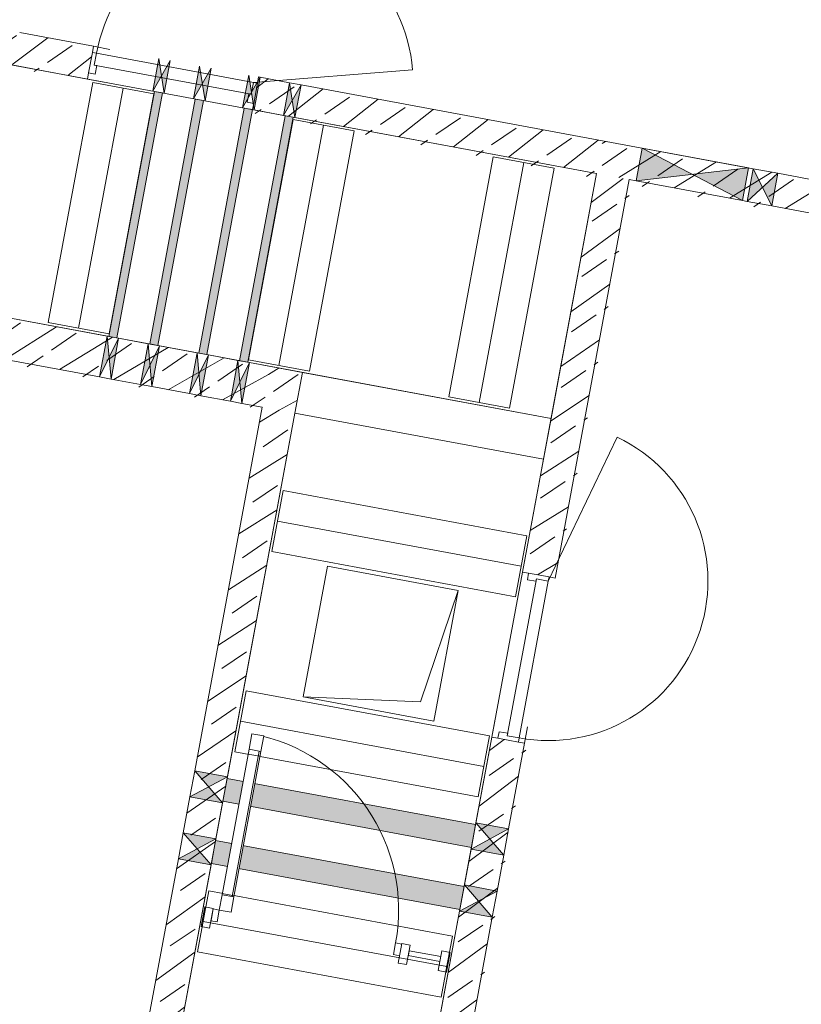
# Model space of a CAD drawing. Header units: metres. Extents: x 0 to 60282398, y -11592309 to 5708004.
# Tile 129 of 136: x 32353393.5 to 32353398.2, y 5707910.79 to 5707916.72. Entities that reach past the tile are written whole.
import ezdxf

# ---------------------------------------------------------------- set-up
doc = ezdxf.new("R2010")
doc.units = ezdxf.units.M
doc.header["$LTSCALE"] = 0.75
doc.set_wipeout_variables(frame=1)
doc.linetypes.add('10417023$0$#9_Achse', pattern=[1.6, 0.00254, -1.59746])
doc.layers.get('0').update_dxf_attribs({"linetype": 'CONTINUOUS'})
for name, color, linetype, lineweight in [('10417023$0$#9_002_GES I Übersicht Erdgeschoss_1_104_Decken.A', 7, 'CONTINUOUS', 25), ('10417023$0$#9_002_GES I Übersicht Erdgeschoss_1_113_Türen.A', 7, 'CONTINUOUS', 25), ('10417023$0$#9_002_GES I Übersicht Erdgeschoss_1_210_Wärmedämmung', 7, 'CONTINUOUS', 25), ('10417023$0$#9_002_GES I Übersicht Erdgeschoss_1_430_Lüftung.US', 7, 'CONTINUOUS', 25), ('10417023$0$#9_002_GES I Übersicht Erdgeschoss_1_Neubau_102_Wand Innen.A', 7, 'CONTINUOUS', 25), ('10417023$0$#9_002_GES I Übersicht Erdgeschoss_1_Neubau_104_Decken.A', 7, 'CONTINUOUS', 25), ('10417023$0$#9_002_GES I Übersicht Erdgeschoss_1_Neubau_105_Unterzug.A', 7, 'CONTINUOUS', 25), ('10417023$0$Keine', 7, 'CONTINUOUS', 13)]:
    doc.layers.add(name, color=color, linetype=linetype, lineweight=lineweight)
pattern_1 = [(44.99999999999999, (0, 0), (-0.1697056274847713, 0.1697056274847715), []), (44.99999999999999, (-0.08485281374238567, 0.08485281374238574), (-0.1697056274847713, 0.1697056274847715), [0.18, -0.05999999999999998])]

# ---------------------------------------------------------------- blocks, each defined once
blk = doc.blocks.new('10417023$0$#9_MKO_LP5_ARC_GES_UP_00_002_P_G_modell (3D)')
at = {"layer": '10417023$0$#9_002_GES I Übersicht Erdgeschoss_1_Neubau_102_Wand Innen.A', "linetype": 'Continuous', "lineweight": 5, "true_color": 0xff0000}
h = blk.add_hatch(dxfattribs=at)
h.set_pattern_fill('#9_BETON__STAHLBETON_0001', color=1, style=0, pattern_type=2)
h.set_pattern_definition(pattern_1)
h.paths.add_polyline_path([(-32353453.36428728, -5707795.280163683), (-32353453.364295, -5707795.480163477), (-32353450.51830325, -5707795.480272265), (-32353450.51829561, -5707795.280272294)])
h = blk.add_hatch(dxfattribs=at)
h.set_pattern_fill('#9_BETON__STAHLBETON_0001', color=1, style=0, pattern_type=2)
h.set_pattern_definition(pattern_1)
h.paths.add_polyline_path([(-32353449.50829556, -5707795.280310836), (-32353449.5083032, -5707795.480310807), (-32353447.40456539, -5707795.480391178), (-32353447.40457774, -5707795.280391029)])
h = blk.add_hatch(dxfattribs=at)
h.set_pattern_fill('#9_BETON__STAHLBETON_0001', color=1, style=0, pattern_type=2)
h.set_pattern_definition(pattern_1)
h.paths.add_polyline_path([(-32353447.40456539, -5707795.480391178), (-32353442.724228, -5707795.479639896), (-32353442.724228, -5707795.279639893), (-32353447.40457762, -5707795.280391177)])
h = blk.add_hatch(dxfattribs=at)
h.set_pattern_fill('#9_BETON__STAHLBETON_0001', color=1, style=0, pattern_type=2)
h.set_pattern_definition(pattern_1)
h.paths.add_polyline_path([(-32353447.20423232, -5707795.480359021), (-32353447.40423247, -5707795.480391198), (-32353447.40423247, -5707797.91955534), (-32353447.20423247, -5707797.91955534)])
h = blk.add_hatch(dxfattribs=at)
h.set_pattern_fill('#9_BETON__STAHLBETON_0001', color=1, style=0, pattern_type=2)
h.set_pattern_definition(pattern_1)
h.paths.add_polyline_path([(-32353449.124228, -5707796.97957689), (-32353452.374228, -5707796.97957689), (-32353452.374228, -5707797.22957689), (-32353449.124228, -5707797.22957689)])
h = blk.add_hatch(dxfattribs=at)
h.set_pattern_fill('#9_BETON__STAHLBETON_0001', color=1, style=0, pattern_type=2)
h.set_pattern_definition(pattern_1)
h.paths.add_polyline_path([(-32353448.924228, -5707796.97957689), (-32353449.124228, -5707797.22957689), (-32353448.924228, -5707797.22957689)])
h = blk.add_hatch(dxfattribs=at)
h.set_pattern_fill('#9_BETON__STAHLBETON_0001', color=1, style=0, pattern_type=2)
h.set_pattern_definition(pattern_1)
h.paths.add_polyline_path([(-32353449.124228, -5707796.97957689), (-32353449.124228, -5707797.22957689), (-32353448.924228, -5707796.97957689)])
at = {"layer": '10417023$0$#9_002_GES I Übersicht Erdgeschoss_1_104_Decken.A', "color": 1, "linetype": 'Continuous', "lineweight": 13, "true_color": 0xff0000}
for p, q in [((-32353450.48323009, -5707795.494576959), (-32353450.48323009, -5707796.964577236)), ((-32353450.48323009, -5707795.494576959), (-32353450.11022979, -5707795.494576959)), ((-32353450.29672922, -5707795.494576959), (-32353450.29672922, -5707796.964577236)), ((-32353450.11022979, -5707795.494576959), (-32353450.11022979, -5707796.964577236)), ((-32353449.25822937, -5707795.494576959), (-32353449.25822937, -5707796.964577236)), ((-32353449.25822937, -5707795.494576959), (-32353448.88522908, -5707795.494576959)), ((-32353449.07172851, -5707795.494576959), (-32353449.07172851, -5707796.964577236)), ((-32353448.88522908, -5707795.494576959), (-32353448.88522908, -5707796.964577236)), ((-32353448.03322866, -5707795.494576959), (-32353448.03322866, -5707796.964577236)), ((-32353448.03322866, -5707795.494576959), (-32353447.66022837, -5707795.494576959)), ((-32353447.84672779, -5707795.494576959), (-32353447.84672779, -5707796.964577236)), ((-32353447.66022837, -5707795.494576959), (-32353447.66022837, -5707796.964577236)), ((-32353450.48323009, -5707796.964577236), (-32353450.11022979, -5707796.964577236)), ((-32353449.25822937, -5707796.964577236), (-32353448.88522908, -5707796.964577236)), ((-32353448.03322866, -5707796.964577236), (-32353447.66022837, -5707796.964577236))]:
    blk.add_line(p, q, dxfattribs=at)
at = {"layer": '10417023$0$#9_002_GES I Übersicht Erdgeschoss_1_104_Decken.A', "color": 1, "linetype": 'Continuous', "lineweight": 13, "true_color": 0xff0000, "flags": 128}
for points in [[(-32353460.53925445, -5707796.97957689), (-32353447.40450946, -5707796.97957689), (-32353447.40450946, -5707795.479864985), (-32353460.53925445, -5707795.479864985)], [(-32353448.924228, -5707807.11957689), (-32353447.40433647, -5707807.11957689), (-32353447.40433647, -5707797.22957689), (-32353448.924228, -5707797.22957689)]]:
    blk.add_lwpolyline(points, close=True, dxfattribs=at)
at = {"layer": '10417023$0$#9_002_GES I Übersicht Erdgeschoss_1_210_Wärmedämmung', "color": 1, "linetype": 'Continuous', "lineweight": 13, "true_color": 0xff0000}
for p, q in [((-32353447.7643078, -5707798.099588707), (-32353448.5643078, -5707798.099588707)), ((-32353448.5643078, -5707798.099588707), (-32353448.5643078, -5707798.899588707)), ((-32353447.76430818, -5707798.099589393), (-32353447.86430829, -5707798.79958877)), ((-32353447.7643078, -5707798.899588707), (-32353447.7643078, -5707798.099588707)), ((-32353447.86430829, -5707798.79958877), (-32353448.56430767, -5707798.899588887)), ((-32353448.5643078, -5707798.899588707), (-32353447.7643078, -5707798.899588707))]:
    blk.add_line(p, q, dxfattribs=at)
at = {"layer": '10417023$0$#9_002_GES I Übersicht Erdgeschoss_1_430_Lüftung.US', "color": 1, "linetype": 'Continuous', "lineweight": 13, "true_color": 0xff0000, "flags": 128}
for points in [[(-32353450.10921735, -5707795.480307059), (-32353450.10923998, -5707796.979577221), (-32353450.05923998, -5707796.979577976), (-32353450.05921734, -5707795.480307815)], [(-32353449.85921734, -5707795.480307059), (-32353449.85923997, -5707796.979577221), (-32353449.80923998, -5707796.979577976), (-32353449.80921734, -5707795.480307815)], [(-32353449.55921734, -5707795.480307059), (-32353449.55923997, -5707796.979577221), (-32353449.50923997, -5707796.979577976), (-32353449.50921734, -5707795.480307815)], [(-32353449.30921733, -5707795.480307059), (-32353449.30923997, -5707796.979577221), (-32353449.25923997, -5707796.979577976), (-32353449.25921733, -5707795.480307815)], [(-32353447.40423247, -5707799.464587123), (-32353448.924228, -5707799.464587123), (-32353448.924228, -5707799.604587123), (-32353447.40423247, -5707799.604587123)], [(-32353447.40423247, -5707799.844591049), (-32353448.924228, -5707799.844591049), (-32353448.924228, -5707799.984591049), (-32353447.40423247, -5707799.984591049)]]:
    blk.add_lwpolyline(points, close=True, dxfattribs=at)
at = {"layer": '10417023$0$#9_002_GES I Übersicht Erdgeschoss_1_430_Lüftung.US', "color": 1, "linetype": 'Continuous', "true_color": 0xff0000}
for points in [[(-32353450.10921735, -5707795.480307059), (-32353450.10923998, -5707796.979577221), (-32353450.05921734, -5707795.480307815), (-32353450.05923998, -5707796.979577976)], [(-32353449.85921734, -5707795.480307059), (-32353449.85923997, -5707796.979577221), (-32353449.80921734, -5707795.480307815), (-32353449.80923998, -5707796.979577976)], [(-32353449.55921734, -5707795.480307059), (-32353449.55923997, -5707796.979577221), (-32353449.50921734, -5707795.480307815), (-32353449.50923997, -5707796.979577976)], [(-32353449.30921733, -5707795.480307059), (-32353449.30923997, -5707796.979577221), (-32353449.25921733, -5707795.480307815), (-32353449.25923997, -5707796.979577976)], [(-32353447.40423247, -5707799.464587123), (-32353448.924228, -5707799.464587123), (-32353447.40423247, -5707799.604587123), (-32353448.924228, -5707799.604587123)], [(-32353447.40423247, -5707799.844591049), (-32353448.924228, -5707799.844591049), (-32353447.40423247, -5707799.984591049), (-32353448.924228, -5707799.984591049)]]:
    blk.add_solid(points, dxfattribs=at)
at = {"layer": '10417023$0$#9_002_GES I Übersicht Erdgeschoss_1_Neubau_102_Wand Innen.A', "color": 1, "linetype": 'Continuous', "lineweight": 13, "true_color": 0xff0000}
for p, q in [((-32353449.53329682, -5707795.317810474), (-32353448.60599821, -5707795.069379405)), ((-32353450.51829581, -5707795.280271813), (-32353450.51829726, -5707795.31777294)), ((-32353450.11921782, -5707795.480287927), (-32353450.04920908, -5707795.28029058)), ((-32353450.1192097, -5707795.280287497), (-32353450.11921733, -5707795.4802875)), ((-32353450.11920916, -5707795.280287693), (-32353450.04921774, -5707795.480290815)), ((-32353450.04921732, -5707795.480290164), (-32353450.0492097, -5707795.28029016)), ((-32353449.86921753, -5707795.480296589), (-32353449.79921023, -5707795.280299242)), ((-32353449.86920969, -5707795.280297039), (-32353449.86921734, -5707795.480297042)), ((-32353449.86921031, -5707795.280296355), (-32353449.79921744, -5707795.480299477)), ((-32353449.79921733, -5707795.480299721), (-32353449.79920969, -5707795.280299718)), ((-32353449.56920971, -5707795.280308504), (-32353449.56921734, -5707795.480308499)), ((-32353449.56921718, -5707795.480308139), (-32353449.49920988, -5707795.280310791)), ((-32353449.56920996, -5707795.280307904), (-32353449.49921709, -5707795.480311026)), ((-32353449.50829607, -5707795.280310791), (-32353449.50829751, -5707795.317810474)), ((-32353449.49921732, -5707795.480311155), (-32353449.49920968, -5707795.28031119)), ((-32353449.31920968, -5707795.280318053), (-32353449.31921733, -5707795.480318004)), ((-32353449.31921688, -5707795.480318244), (-32353449.24920958, -5707795.280320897)), ((-32353449.31920967, -5707795.28031801), (-32353449.2492168, -5707795.480321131)), ((-32353449.24921734, -5707795.4803207), (-32353449.24920969, -5707795.280320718)), ((-32353447.16238456, -5707795.280352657), (-32353446.51235204, -5707795.480247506)), ((-32353447.16238455, -5707795.280352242), (-32353447.16235247, -5707795.480352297)), ((-32353447.1623528, -5707795.480352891), (-32353446.5123838, -5707795.280247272)), ((-32353446.51235243, -5707795.480247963), (-32353446.51238451, -5707795.280247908)), ((-32353446.4828977, -5707795.280242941), (-32353446.33286576, -5707795.480218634)), ((-32353446.48289757, -5707795.280243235), (-32353446.48286549, -5707795.48024322)), ((-32353446.48286594, -5707795.480243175), (-32353446.33289752, -5707795.280218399)), ((-32353446.33286552, -5707795.480219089), (-32353446.3328976, -5707795.280219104)), ((-32353450.51829726, -5707795.31777294), (-32353450.51830159, -5707795.442772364)), ((-32353450.51829726, -5707795.31777294), (-32353450.51830159, -5707795.442772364)), ((-32353450.51829726, -5707795.31777294), (-32353450.51830159, -5707795.442772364)), ((-32353450.4932965, -5707795.31777294), (-32353450.51829726, -5707795.31777294)), ((-32353450.49329939, -5707795.390772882), (-32353450.4932965, -5707795.31777294)), ((-32353450.4932965, -5707795.31777294), (-32353450.49329939, -5707795.390772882)), ((-32353449.53329682, -5707795.317810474), (-32353450.4932965, -5707795.31777294)), ((-32353449.53329971, -5707795.390810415), (-32353449.53329682, -5707795.317810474)), ((-32353449.53329971, -5707795.390810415), (-32353449.53329682, -5707795.317810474)), ((-32353449.53329682, -5707795.317810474), (-32353449.50829751, -5707795.317810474)), ((-32353449.50829751, -5707795.317810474), (-32353449.50830185, -5707795.442811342)), ((-32353449.50829751, -5707795.317810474), (-32353449.50830185, -5707795.442811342)), ((-32353449.50829751, -5707795.317810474), (-32353449.50830185, -5707795.442811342)), ((-32353450.47830009, -5707795.390774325), (-32353450.49329939, -5707795.390772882)), ((-32353450.49329939, -5707795.390772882), (-32353449.53329971, -5707795.390810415)), ((-32353450.47830154, -5707795.442773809), (-32353450.47830009, -5707795.390774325)), ((-32353449.54830189, -5707795.442809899), (-32353449.54830045, -5707795.390808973)), ((-32353449.54830045, -5707795.390808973), (-32353449.53329971, -5707795.390810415)), ((-32353450.51830159, -5707795.442772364), (-32353450.51830303, -5707795.480272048)), ((-32353450.51830159, -5707795.442772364), (-32353450.47830154, -5707795.442773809)), ((-32353449.50830185, -5707795.442811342), (-32353449.54830189, -5707795.442809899)), ((-32353449.50830185, -5707795.442811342), (-32353449.50830329, -5707795.480311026)), ((-32353450.11927989, -5707797.229576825), (-32353450.04927982, -5707796.979576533)), ((-32353450.11927989, -5707796.979576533), (-32353450.04927982, -5707797.229576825)), ((-32353450.11927937, -5707796.979576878), (-32353450.11927937, -5707797.229576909)), ((-32353450.04927938, -5707797.229576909), (-32353450.04927938, -5707796.979576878)), ((-32353449.8692796, -5707797.229576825), (-32353449.79927952, -5707796.979576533)), ((-32353449.8692796, -5707796.979576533), (-32353449.79927952, -5707797.229576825)), ((-32353449.86927939, -5707796.979576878), (-32353449.86927939, -5707797.229576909)), ((-32353449.79927935, -5707797.229576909), (-32353449.79927935, -5707796.979576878)), ((-32353449.56927936, -5707796.979576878), (-32353449.56927936, -5707797.229576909)), ((-32353449.56927925, -5707797.229576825), (-32353449.49927917, -5707796.979576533)), ((-32353449.56927925, -5707796.979576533), (-32353449.49927917, -5707797.229576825)), ((-32353449.49927938, -5707797.229576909), (-32353449.49927938, -5707796.979576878)), ((-32353449.31927938, -5707796.979576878), (-32353449.31927938, -5707797.229576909)), ((-32353449.31927896, -5707797.229576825), (-32353449.24927888, -5707796.979576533)), ((-32353449.31927896, -5707796.979576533), (-32353449.24927888, -5707797.229576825)), ((-32353449.24927935, -5707797.229576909), (-32353449.24927935, -5707796.979576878)), ((-32353447.24173214, -5707797.944555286), (-32353446.99326642, -5707797.017266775)), ((-32353447.36673301, -5707797.919555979), (-32353447.40423268, -5707797.919555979)), ((-32353447.36673301, -5707797.919555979), (-32353447.36673301, -5707797.959554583)), ((-32353447.24173214, -5707797.919555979), (-32353447.36673301, -5707797.919555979)), ((-32353447.24173214, -5707797.919555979), (-32353447.36673301, -5707797.919555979)), ((-32353447.24173214, -5707797.919555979), (-32353447.36673301, -5707797.919555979)), ((-32353447.36673301, -5707797.959554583), (-32353447.31473207, -5707797.959554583)), ((-32353447.31473207, -5707797.959554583), (-32353447.31473207, -5707797.944555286)), ((-32353447.31473207, -5707797.944555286), (-32353447.24173214, -5707797.944555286)), ((-32353447.31473207, -5707798.904554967), (-32353447.31473207, -5707797.944555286)), ((-32353447.31473207, -5707797.944555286), (-32353447.24173214, -5707797.944555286)), ((-32353447.24173214, -5707797.944555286), (-32353447.24173214, -5707797.919555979)), ((-32353447.20423245, -5707797.919555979), (-32353447.24173214, -5707797.919555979)), ((-32353447.24173214, -5707797.944555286), (-32353447.24173214, -5707798.904554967)), ((-32353447.36673301, -5707798.929555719), (-32353447.36673301, -5707798.889555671)), ((-32353447.36673301, -5707798.889555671), (-32353447.31473207, -5707798.889555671)), ((-32353447.31473207, -5707798.889555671), (-32353447.31473207, -5707798.904554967)), ((-32353447.31473207, -5707798.904554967), (-32353447.24173214, -5707798.904554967)), ((-32353447.24173214, -5707798.904554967), (-32353447.31473207, -5707798.904554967)), ((-32353447.24173214, -5707798.904554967), (-32353447.24173214, -5707798.929555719)), ((-32353447.36673301, -5707798.929555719), (-32353447.40423268, -5707798.929555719)), ((-32353447.24173214, -5707798.929555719), (-32353447.36673301, -5707798.929555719)), ((-32353447.24173214, -5707798.929555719), (-32353447.36673301, -5707798.929555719)), ((-32353447.24173214, -5707798.929555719), (-32353447.36673301, -5707798.929555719)), ((-32353447.20423245, -5707798.929555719), (-32353447.24173214, -5707798.929555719)), ((-32353448.92422798, -5707799.454587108), (-32353449.12422799, -5707799.454587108)), ((-32353448.92422869, -5707799.614587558), (-32353449.12422748, -5707799.454587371)), ((-32353449.12422748, -5707799.614587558), (-32353448.92422869, -5707799.454587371)), ((-32353447.20423245, -5707799.614593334), (-32353447.40423268, -5707799.454584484)), ((-32353447.40423268, -5707799.614584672), (-32353447.20423245, -5707799.454593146)), ((-32353447.20423246, -5707799.454593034), (-32353447.40423246, -5707799.454585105)), ((-32353449.12422799, -5707799.614587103), (-32353448.92422798, -5707799.614587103)), ((-32353447.40423246, -5707799.614585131), (-32353447.20423246, -5707799.614593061)), ((-32353448.92422798, -5707799.834591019), (-32353449.12422799, -5707799.834591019)), ((-32353448.92422869, -5707799.994590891), (-32353449.12422748, -5707799.834590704)), ((-32353449.12422748, -5707799.994590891), (-32353448.92422869, -5707799.834590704)), ((-32353447.20423245, -5707799.994592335), (-32353447.40423268, -5707799.83459359)), ((-32353447.40423268, -5707799.994592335), (-32353447.20423245, -5707799.83459359)), ((-32353447.20423246, -5707799.834593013), (-32353447.40423246, -5707799.834593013)), ((-32353449.12422799, -5707799.994591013), (-32353448.92422798, -5707799.994591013)), ((-32353447.40423246, -5707799.994593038), (-32353447.20423246, -5707799.994593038))]:
    blk.add_line(p, q, dxfattribs=at)
at = {"layer": '10417023$0$#9_002_GES I Übersicht Erdgeschoss_1_Neubau_102_Wand Innen.A', "color": 1, "linetype": 'Continuous', "lineweight": 18, "true_color": 0xff0000}
for p, q in [((-32353450.51829559, -5707795.280272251), (-32353450.96985506, -5707795.280255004)), ((-32353450.51829581, -5707795.280271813), (-32353450.51829726, -5707795.31777294)), ((-32353449.50829607, -5707795.280310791), (-32353449.50829751, -5707795.317810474)), ((-32353449.49920968, -5707795.28031119), (-32353449.50829557, -5707795.280310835)), ((-32353449.31920968, -5707795.28031805), (-32353449.49920968, -5707795.280311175)), ((-32353449.24920969, -5707795.280320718), (-32353449.31920968, -5707795.280318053)), ((-32353447.40457762, -5707795.280391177), (-32353449.24920969, -5707795.280320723)), ((-32353446.48289757, -5707795.28024323), (-32353447.40457762, -5707795.280391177)), ((-32353446.51238451, -5707795.280247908), (-32353447.16238455, -5707795.280352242)), ((-32353446.3328976, -5707795.280219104), (-32353446.48289757, -5707795.280243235)), ((-32353443.46677815, -5707795.279759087), (-32353446.3328976, -5707795.280219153)), ((-32353450.51829726, -5707795.31777294), (-32353450.51830159, -5707795.442772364)), ((-32353449.50829751, -5707795.317810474), (-32353449.50830185, -5707795.442811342)), ((-32353450.96986269, -5707795.480255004), (-32353450.51830328, -5707795.480272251)), ((-32353450.51830159, -5707795.442772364), (-32353450.51830303, -5707795.480272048)), ((-32353449.50830185, -5707795.442811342), (-32353449.50830329, -5707795.480311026)), ((-32353449.5083032, -5707795.480310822), (-32353449.49921732, -5707795.480311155)), ((-32353449.49921732, -5707795.480311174), (-32353449.31921733, -5707795.480318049)), ((-32353449.31921733, -5707795.480318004), (-32353449.24921734, -5707795.4803207)), ((-32353449.24921734, -5707795.480320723), (-32353447.40456539, -5707795.480391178)), ((-32353447.40423247, -5707795.480391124), (-32353447.40423247, -5707797.919555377)), ((-32353447.20423247, -5707795.480359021), (-32353447.16235247, -5707795.480352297)), ((-32353447.20423247, -5707797.919555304), (-32353447.20423247, -5707795.480359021)), ((-32353447.16235247, -5707795.480352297), (-32353446.51235243, -5707795.480247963)), ((-32353446.51235243, -5707795.480247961), (-32353446.48286549, -5707795.480243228)), ((-32353446.48286549, -5707795.48024322), (-32353446.33286552, -5707795.480219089)), ((-32353446.33286552, -5707795.48021915), (-32353443.46674607, -5707795.479759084)), ((-32353450.11927937, -5707796.97957689), (-32353450.96986268, -5707796.97957689)), ((-32353450.04927938, -5707796.979576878), (-32353450.11927937, -5707796.979576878)), ((-32353449.86927939, -5707796.97957689), (-32353450.04927938, -5707796.97957689)), ((-32353449.79927935, -5707796.979576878), (-32353449.86927939, -5707796.979576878)), ((-32353449.56927936, -5707796.97957689), (-32353449.79927935, -5707796.97957689)), ((-32353449.49927938, -5707796.979576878), (-32353449.56927936, -5707796.979576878)), ((-32353449.31927938, -5707796.97957689), (-32353449.49927938, -5707796.97957689)), ((-32353449.24927935, -5707796.979576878), (-32353449.31927938, -5707796.979576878)), ((-32353448.924228, -5707796.97957689), (-32353449.24927935, -5707796.97957689)), ((-32353448.924228, -5707796.97957689), (-32353448.924228, -5707797.22957689)), ((-32353450.96986268, -5707797.22957689), (-32353450.11927937, -5707797.22957689)), ((-32353450.11927937, -5707797.229576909), (-32353450.04927938, -5707797.229576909)), ((-32353450.04927938, -5707797.22957689), (-32353449.86927939, -5707797.22957689)), ((-32353449.86927939, -5707797.229576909), (-32353449.79927935, -5707797.229576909)), ((-32353449.79927935, -5707797.22957689), (-32353449.56927936, -5707797.22957689)), ((-32353449.56927936, -5707797.229576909), (-32353449.49927938, -5707797.229576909)), ((-32353449.49927938, -5707797.22957689), (-32353449.31927938, -5707797.22957689)), ((-32353449.31927938, -5707797.229576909), (-32353449.24927935, -5707797.229576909)), ((-32353449.24927935, -5707797.22957689), (-32353449.124228, -5707797.22957689)), ((-32353449.124228, -5707797.22957689), (-32353449.124228, -5707799.454587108)), ((-32353448.924228, -5707799.454587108), (-32353448.924228, -5707797.22957689)), ((-32353447.36673301, -5707797.919555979), (-32353447.40423268, -5707797.919555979)), ((-32353447.24173214, -5707797.919555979), (-32353447.36673301, -5707797.919555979)), ((-32353447.20423245, -5707797.919555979), (-32353447.24173214, -5707797.919555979)), ((-32353447.36673301, -5707798.929555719), (-32353447.40423268, -5707798.929555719)), ((-32353447.40423247, -5707798.929555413), (-32353447.40423247, -5707799.454585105)), ((-32353447.24173214, -5707798.929555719), (-32353447.36673301, -5707798.929555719)), ((-32353447.20423245, -5707798.929555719), (-32353447.24173214, -5707798.929555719)), ((-32353447.20423247, -5707799.454593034), (-32353447.20423247, -5707798.92955521)), ((-32353449.12422799, -5707799.454587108), (-32353449.12422799, -5707799.614587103)), ((-32353448.92422798, -5707799.614587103), (-32353448.92422798, -5707799.454587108)), ((-32353447.40423246, -5707799.454585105), (-32353447.40423246, -5707799.614585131)), ((-32353447.20423246, -5707799.614593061), (-32353447.20423246, -5707799.454593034)), ((-32353449.124228, -5707799.614587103), (-32353449.124228, -5707799.834591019)), ((-32353448.924228, -5707799.834591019), (-32353448.924228, -5707799.614587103)), ((-32353447.40423247, -5707799.614585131), (-32353447.40423247, -5707799.834593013)), ((-32353447.20423247, -5707799.834593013), (-32353447.20423247, -5707799.614593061)), ((-32353449.12422799, -5707799.834591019), (-32353449.12422799, -5707799.994591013)), ((-32353448.92422798, -5707799.994591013), (-32353448.92422798, -5707799.834591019)), ((-32353447.40423246, -5707799.834593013), (-32353447.40423246, -5707799.994593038)), ((-32353447.20423246, -5707799.994593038), (-32353447.20423246, -5707799.834593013)), ((-32353449.124228, -5707799.994591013), (-32353449.124228, -5707801.589529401)), ((-32353447.20423247, -5707804.439590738), (-32353447.20423247, -5707799.994593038))]:
    blk.add_line(p, q, dxfattribs=at)
at = {"layer": '10417023$0$#9_002_GES I Übersicht Erdgeschoss_1_Neubau_102_Wand Innen.A', "color": 1, "linetype": '10417023$0$#9_Achse', "lineweight": 13, "true_color": 0xff0000}
for p, q in [((-32353450.51829581, -5707795.280271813), (-32353449.50829607, -5707795.280310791)), ((-32353450.51830303, -5707795.480272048), (-32353449.50830329, -5707795.480311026)), ((-32353447.40423268, -5707798.929555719), (-32353447.40423268, -5707797.919555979)), ((-32353447.20423245, -5707798.929555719), (-32353447.20423245, -5707797.919555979))]:
    blk.add_line(p, q, dxfattribs=at)
at = {"layer": '10417023$0$#9_002_GES I Übersicht Erdgeschoss_1_Neubau_102_Wand Innen.A', "color": 1, "linetype": 'Continuous', "lineweight": 13, "true_color": 0xff0000}
for centre, radius, start, end in [((-32353449.533297, -5707795.317809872), 0.9600000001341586, 14.99781164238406, 179.997811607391), ((-32353447.24173247, -5707797.944555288), 0.9600000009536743, 269.999999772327, 75.00000029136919)]:
    blk.add_arc(centre, radius, start, end, dxfattribs=at)
at = {"layer": '10417023$0$#9_002_GES I Übersicht Erdgeschoss_1_Neubau_102_Wand Innen.A', "color": 1, "linetype": 'Continuous', "true_color": 0xff0000}
for points in [[(-32353450.1192097, -5707795.280287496), (-32353450.11921733, -5707795.4802875), (-32353450.08421351, -5707795.38028883)], [(-32353450.04920969, -5707795.28029016), (-32353450.08421351, -5707795.38028883), (-32353450.04921732, -5707795.480290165)], [(-32353449.86920969, -5707795.280297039), (-32353449.86921734, -5707795.480297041), (-32353449.83421351, -5707795.38029838)], [(-32353449.79920969, -5707795.280299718), (-32353449.83421351, -5707795.38029838), (-32353449.79921733, -5707795.480299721)], [(-32353449.56920971, -5707795.280308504), (-32353449.56921734, -5707795.480308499), (-32353449.53421351, -5707795.380309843)], [(-32353449.49920968, -5707795.28031119), (-32353449.53421351, -5707795.380309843), (-32353449.49921732, -5707795.480311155)], [(-32353449.31920968, -5707795.280318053), (-32353449.31921733, -5707795.480318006), (-32353449.28421351, -5707795.380319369)], [(-32353449.24920969, -5707795.280320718), (-32353449.28421351, -5707795.380319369), (-32353449.24921734, -5707795.4803207)], [(-32353447.16238455, -5707795.280352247), (-32353447.16235247, -5707795.4803523), (-32353446.83736849, -5707795.3803001)], [(-32353446.51238451, -5707795.28024791), (-32353446.83736849, -5707795.38030011), (-32353446.51235243, -5707795.480247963)], [(-32353446.48289757, -5707795.280243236), (-32353446.48286549, -5707795.48024322), (-32353446.40788155, -5707795.380231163)], [(-32353446.3328976, -5707795.280219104), (-32353446.40788155, -5707795.380231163), (-32353446.33286552, -5707795.480219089)], [(-32353450.11927937, -5707796.979576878), (-32353450.11927937, -5707797.229576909), (-32353450.08427938, -5707797.104576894)], [(-32353450.04927938, -5707796.979576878), (-32353450.08427938, -5707797.104576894), (-32353450.04927938, -5707797.229576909)], [(-32353449.86927939, -5707796.979576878), (-32353449.86927939, -5707797.229576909), (-32353449.83427937, -5707797.104576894)], [(-32353449.79927935, -5707796.979576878), (-32353449.83427937, -5707797.104576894), (-32353449.79927936, -5707797.229576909)], [(-32353449.56927936, -5707796.979576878), (-32353449.56927936, -5707797.229576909), (-32353449.53427937, -5707797.104576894)], [(-32353449.49927938, -5707796.979576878), (-32353449.53427937, -5707797.104576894), (-32353449.49927938, -5707797.229576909)], [(-32353449.31927938, -5707796.979576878), (-32353449.31927938, -5707797.229576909), (-32353449.28427937, -5707797.104576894)], [(-32353449.24927935, -5707796.979576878), (-32353449.28427937, -5707797.104576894), (-32353449.24927935, -5707797.229576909)], [(-32353449.12422799, -5707799.454587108), (-32353449.02422798, -5707799.534587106), (-32353448.92422798, -5707799.454587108)], [(-32353447.40423246, -5707799.454585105), (-32353447.30423246, -5707799.534589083), (-32353447.20423246, -5707799.454593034)], [(-32353449.12422799, -5707799.614587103), (-32353448.92422798, -5707799.614587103), (-32353449.02422798, -5707799.534587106)], [(-32353447.20423246, -5707799.614593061), (-32353447.30423246, -5707799.534589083), (-32353447.40423246, -5707799.61458513)], [(-32353449.12422799, -5707799.834591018), (-32353449.02422798, -5707799.914591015), (-32353448.92422798, -5707799.834591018)], [(-32353447.40423246, -5707799.834593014), (-32353447.30423246, -5707799.914593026), (-32353447.20423246, -5707799.834593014)], [(-32353449.12422799, -5707799.994591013), (-32353448.92422798, -5707799.994591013), (-32353449.02422798, -5707799.914591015)], [(-32353447.40423246, -5707799.994593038), (-32353447.20423246, -5707799.994593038), (-32353447.30423246, -5707799.914593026)]]:
    blk.add_solid(points, dxfattribs=at)
at = {"layer": '10417023$0$#9_002_GES I Übersicht Erdgeschoss_1_Neubau_104_Decken.A', "color": 1, "linetype": 'Continuous', "lineweight": 13, "true_color": 0xff0000}
for p, q in [((-32353448.90922796, -5707797.700587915), (-32353447.41922621, -5707797.700587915)), ((-32353448.90922796, -5707798.073588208), (-32353448.90922796, -5707797.700587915)), ((-32353447.41922621, -5707798.073588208), (-32353447.41922621, -5707797.700587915)), ((-32353448.90922796, -5707797.88708734), (-32353447.41922621, -5707797.88708734)), ((-32353448.90922796, -5707798.073588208), (-32353447.41922621, -5707798.073588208)), ((-32353448.90878765, -5707798.925588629), (-32353447.41922621, -5707798.925588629)), ((-32353448.90878765, -5707799.29858892), (-32353448.90878765, -5707798.925588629)), ((-32353447.41922621, -5707799.29858892), (-32353447.41922621, -5707798.925588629)), ((-32353448.90878765, -5707799.112088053), (-32353447.41922621, -5707799.112088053)), ((-32353448.90878765, -5707800.523589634), (-32353447.41922621, -5707800.523589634))]:
    blk.add_line(p, q, dxfattribs=at)
at = {"layer": '10417023$0$#9_002_GES I Übersicht Erdgeschoss_1_Neubau_105_Unterzug.A', "color": 1, "linetype": 'Continuous', "lineweight": 13, "true_color": 0xff0000}
for p, q in [((-32353447.40433451, -5707796.979576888), (-32353448.924228, -5707796.979576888)), ((-32353448.924228, -5707796.979576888), (-32353448.924228, -5707797.229576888)), ((-32353447.40433451, -5707797.229576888), (-32353447.40433451, -5707796.979576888)), ((-32353448.924228, -5707797.229576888), (-32353447.40433451, -5707797.229576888))]:
    blk.add_line(p, q, dxfattribs=at)
at = {"color": 1, "linetype": 'Continuous', "lineweight": 5, "true_color": 0xff0000}
for points in [[(-32353448.754228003, -5707800.158577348), (-32353448.754228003, -5707799.267581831), (-32353448.826228, -5707799.267581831), (-32353448.826228, -5707800.158577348)], [(-32353447.659232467, -5707800.314577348), (-32353447.464473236, -5707800.314577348), (-32353447.464473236, -5707800.284577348), (-32353447.659232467, -5707800.284577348)]]:
    blk.add_wipeout(points, dxfattribs=at).dxf.layer = '10417023$0$#9_002_GES I Übersicht Erdgeschoss_1_113_Türen.A'
at = {"layer": '10417023$0$#9_002_GES I Übersicht Erdgeschoss_1_113_Türen.A', "color": 1, "linetype": 'Continuous', "lineweight": 13, "true_color": 0xff0000}
for p, q in [((-32353448.826228, -5707800.158576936), (-32353448.826228, -5707799.267581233)), ((-32353448.7642285, -5707800.158576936), (-32353448.7642285, -5707799.267581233)), ((-32353448.75422849, -5707800.158576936), (-32353448.75422849, -5707799.267581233))]:
    blk.add_line(p, q, dxfattribs=at)
at = {"layer": '10417023$0$#9_002_GES I Übersicht Erdgeschoss_1_113_Türen.A', "color": 1, "linetype": 'Continuous', "lineweight": 13, "true_color": 0xff0000, "flags": 128}
for points in [[(-32353448.754228, -5707800.158577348), (-32353448.754228, -5707799.267581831), (-32353448.826228, -5707799.267581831), (-32353448.826228, -5707800.158577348)], [(-32353447.65923247, -5707800.314577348), (-32353447.65923247, -5707800.284577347), (-32353447.46447324, -5707800.284577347), (-32353447.46447324, -5707800.314577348)]]:
    blk.add_lwpolyline(points, close=True, dxfattribs=at)
at = {"layer": '10417023$0$#9_002_GES I Übersicht Erdgeschoss_1_113_Türen.A', "color": 1, "linetype": 'Continuous', "lineweight": 13, "true_color": 0xff0000}
blk.add_arc((-32353448.826228, -5707800.252577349), 1.07899552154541, 5.064109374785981e-08, 90, dxfattribs=at)
at = {"layer": '10417023$0$#9_002_GES I Übersicht Erdgeschoss_1_Neubau_104_Decken.A', "color": 1, "linetype": 'Continuous', "lineweight": 13, "true_color": 0xff0000}
blk.add_line((-32353448.90878765, -5707799.29858892), (-32353447.41922621, -5707799.29858892), dxfattribs=at)
at = {"color": 1, "linetype": 'Continuous', "lineweight": 5, "true_color": 0xff0000}
for points in [[(-32353448.754228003, -5707799.267581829), (-32353448.754228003, -5707799.173581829), (-32353448.826228, -5707799.173581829), (-32353448.826228, -5707799.267581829)], [(-32353448.754228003, -5707800.252577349), (-32353448.754228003, -5707800.158577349), (-32353448.826228, -5707800.158577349), (-32353448.826228, -5707800.252577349)], [(-32353447.70923247, -5707800.324577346), (-32353447.70923247, -5707800.252577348), (-32353447.747232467, -5707800.252577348), (-32353447.747232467, -5707800.324577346)], [(-32353447.414473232, -5707800.369577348), (-32353447.414473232, -5707800.249577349), (-32353447.464473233, -5707800.249577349), (-32353447.464473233, -5707800.369577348)]]:
    blk.add_wipeout(points, dxfattribs=at).dxf.layer = '10417023$0$#9_002_GES I Übersicht Erdgeschoss_1_113_Türen.A'
at = {"layer": '10417023$0$#9_002_GES I Übersicht Erdgeschoss_1_Neubau_102_Wand Innen.A', "linetype": 'Continuous', "lineweight": 5, "true_color": 0xff0000}
h = blk.add_hatch(dxfattribs=at)
h.set_pattern_fill('#9_BETON__STAHLBETON_0001', color=1, style=0, pattern_type=2)
h.set_pattern_definition(pattern_1)
h.paths.add_polyline_path([(-32353447.40423247, -5707805.340542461), (-32353447.20423232, -5707805.340542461), (-32353447.20423247, -5707798.929555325), (-32353447.40423247, -5707798.929555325)])
at = {"layer": '10417023$0$#9_002_GES I Übersicht Erdgeschoss_1_113_Türen.A', "color": 1, "linetype": 'Continuous', "lineweight": 13, "true_color": 0xff0000, "flags": 128}
for points in [[(-32353448.754228, -5707799.267581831), (-32353448.754228, -5707799.173581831), (-32353448.826228, -5707799.173581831), (-32353448.826228, -5707799.267581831)], [(-32353448.754228, -5707800.252577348), (-32353448.754228, -5707800.158577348), (-32353448.826228, -5707800.158577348), (-32353448.826228, -5707800.252577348)], [(-32353447.70923247, -5707800.324577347), (-32353447.74723247, -5707800.324577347), (-32353447.74723247, -5707800.252577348), (-32353447.70923247, -5707800.252577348)], [(-32353447.41447324, -5707800.369577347), (-32353447.46447324, -5707800.369577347), (-32353447.46447324, -5707800.249577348), (-32353447.41447324, -5707800.249577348)]]:
    blk.add_lwpolyline(points, close=True, dxfattribs=at)
at = {"layer": '10417023$0$#9_002_GES I Übersicht Erdgeschoss_1_Neubau_102_Wand Innen.A', "color": 1, "linetype": 'Continuous', "lineweight": 18, "true_color": 0xff0000}
blk.add_line((-32353447.40423247, -5707799.994593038), (-32353447.40423247, -5707804.439590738), dxfattribs=at)
at = {"layer": '10417023$0$#9_002_GES I Übersicht Erdgeschoss_1_Neubau_104_Decken.A', "color": 1, "linetype": 'Continuous', "lineweight": 13, "true_color": 0xff0000}
for p in [(-32353448.90878765, -5707800.150589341), (-32353447.41922621, -5707800.523589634)]:
    blk.add_line(p, (-32353447.41922621, -5707800.150589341), dxfattribs=at)
at = {"color": 1, "linetype": 'Continuous', "lineweight": 5, "true_color": 0xff0000}
for points in [[(-32353448.864227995, -5707800.252577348), (-32353448.864227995, -5707800.324577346), (-32353448.826227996, -5707800.324577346), (-32353448.826227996, -5707800.252577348)], [(-32353447.659232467, -5707800.369577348), (-32353447.659232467, -5707800.249577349), (-32353447.70923247, -5707800.249577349), (-32353447.70923247, -5707800.369577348)]]:
    blk.add_wipeout(points, dxfattribs=at).dxf.layer = '10417023$0$#9_002_GES I Übersicht Erdgeschoss_1_113_Türen.A'
at = {"layer": '10417023$0$#9_002_GES I Übersicht Erdgeschoss_1_113_Türen.A', "color": 1, "linetype": 'Continuous', "lineweight": 13, "true_color": 0xff0000, "flags": 128}
for points in [[(-32353448.864228, -5707800.252577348), (-32353448.826228, -5707800.252577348), (-32353448.826228, -5707800.324577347), (-32353448.864228, -5707800.324577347)], [(-32353447.65923247, -5707800.369577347), (-32353447.70923247, -5707800.369577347), (-32353447.70923247, -5707800.249577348), (-32353447.65923247, -5707800.249577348)]]:
    blk.add_lwpolyline(points, close=True, dxfattribs=at)
at = {"color": 1, "linetype": 'Continuous', "lineweight": 5, "true_color": 0xff0000}
blk.add_wipeout([(-32353448.864228, -5707800.369577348), (-32353448.864228, -5707800.249577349), (-32353448.914228, -5707800.249577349), (-32353448.914228, -5707800.369577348)], dxfattribs=at).dxf.layer = '10417023$0$#9_002_GES I Übersicht Erdgeschoss_1_113_Türen.A'
at = {"layer": '10417023$0$#9_002_GES I Übersicht Erdgeschoss_1_Neubau_102_Wand Innen.A', "linetype": 'Continuous', "lineweight": 5, "true_color": 0xff0000}
h = blk.add_hatch(dxfattribs=at)
h.set_pattern_fill('#9_BETON__STAHLBETON_0001', color=1, style=0, pattern_type=2)
h.set_pattern_definition(pattern_1)
h.paths.add_polyline_path([(-32353449.124228, -5707797.22957689), (-32353449.124228, -5707801.589529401), (-32353448.92422799, -5707801.589529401), (-32353448.92422799, -5707797.22957689)])
at = {"layer": '10417023$0$#9_002_GES I Übersicht Erdgeschoss_1_113_Türen.A', "color": 1, "linetype": 'Continuous', "lineweight": 13, "true_color": 0xff0000, "flags": 128}
blk.add_lwpolyline([(-32353448.864228, -5707800.369577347), (-32353448.914228, -5707800.369577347), (-32353448.914228, -5707800.249577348), (-32353448.864228, -5707800.249577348)], close=True, dxfattribs=at)
at = {"layer": '10417023$0$#9_002_GES I Übersicht Erdgeschoss_1_Neubau_102_Wand Innen.A', "color": 1, "linetype": 'Continuous', "lineweight": 18, "true_color": 0xff0000}
blk.add_line((-32353448.924228, -5707801.589529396), (-32353448.924228, -5707799.994591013), dxfattribs=at)
at = {"layer": '10417023$0$#9_002_GES I Übersicht Erdgeschoss_1_Neubau_104_Decken.A', "color": 1, "linetype": 'Continuous', "lineweight": 13, "true_color": 0xff0000}
for p, q in [((-32353448.90878765, -5707800.523589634), (-32353448.90878765, -5707800.150589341)), ((-32353448.90878765, -5707800.33709021), (-32353447.41922621, -5707800.33709021))]:
    blk.add_line(p, q, dxfattribs=at)
blk = doc.blocks.new('10417023$0$2_MKO_LP5_LAN_GES_UP_00_002_V_A (3D)')
at = {"layer": '10417023$0$Keine'}
blk.add_blockref('10417023$0$#9_MKO_LP5_ARC_GES_UP_00_002_P_G_modell (3D)', (0, 0), dxfattribs=at)
blk = doc.blocks.new('10417023')
at = {"layer": '10417023$0$Keine', "rotation": 349.4819372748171}
blk.add_blockref('10417023$0$2_MKO_LP5_LAN_GES_UP_00_002_V_A (3D)', (65205154.93137175, 5413829.557758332), dxfattribs=at)

msp = doc.modelspace()

# ---------------------------------------------------------------- block references
msp.add_blockref('10417023', (0, 0))

doc.saveas('drawing.dxf')
